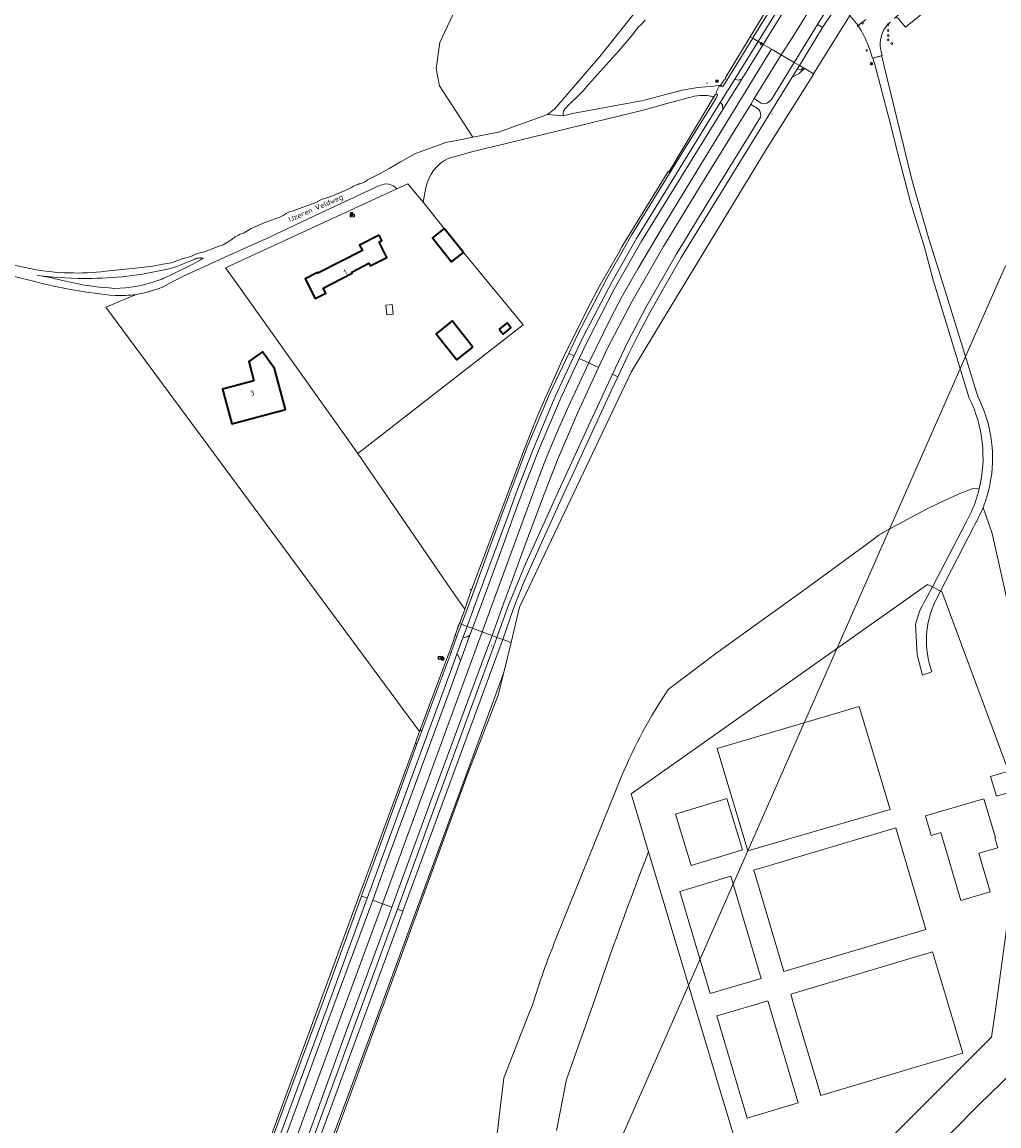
# Model space of a CAD drawing. Header units: metres. Extents: x 140853 to 145288, y 474558 to 480269.
# Tile 148 of 256: x 143277 to 143614, y 477458 to 477840. Entities that reach past the tile are written whole.
import ezdxf
from ezdxf.enums import TextEntityAlignment as Align

# ---------------------------------------------------------------- set-up
doc = ezdxf.new("R2010")
doc.units = ezdxf.units.M
doc.header["$MEASUREMENT"] = 0
for name, color, linetype, lineweight in [('B-WE-GR-BEPLANTING_CULTUUR_BOSPLANTSOEN-G', 90, 'GR-PLANTSOEN', 18), ('B-WE-GR-BEPLANTING_CULTUUR_HEESTERS-G', 90, 'Continuous', 18), ('B-WE-GR-BOS_LOOF-G', 40, 'Continuous', 13), ('B-WE-GR-GRAS_KRUIDENRIJK-G', 80, 'Continuous', 18), ('B-WE-GR-GROENVOORZIENING-G', 80, 'Continuous', 18), ('B-WE-IE-MEUBILAIR_WEGMEUBILAIR-S', 7, 'Continuous', 18), ('B-WE-IE-TERREINAFSCHEIDING_KUNSTMATIG_HEKWERK-G', 20, 'IE-TERREINAFSCHEIDING-KUNSTMATIG', 18), ('B-WE-IE-TERREINAFSCHEIDING_KUNSTMATIG_HEKWERK_RASTER-G', 30, 'IE-TERREINAFSCHEIDING-KUNSTMATIG', 18), ('B-WE-KL-ET_LS_OV_LICHTMAST-S', 190, 'Continuous', 18), ('B-WE-OG-BEBOUWING-G', 7, 'Continuous', 35), ('B-WE-OG-BEBOUWING_BIJGEBOUW-G', 7, 'Continuous', 18), ('B-WE-OG-BEBOUWING_HUISNUMMER-T18', 10, 'Continuous', 18), ('B-WE-OG-BEBOUWING_STRAATNAAM-T18', 10, 'Continuous', 18), ('B-WE-OG-HULPLIJN-G', 50, 'Continuous', 18), ('B-WE-OG-TERREIN_ERF-G', 7, 'Continuous', 18), ('B-WE-RI-GWA_RIOOLPUT-S', 30, 'Continuous', 18), ('B-WE-RI-TERREINKAST-S', 7, 'Continuous', 18), ('B-WE-VH-ONVERHARD-G', 252, 'Continuous', 18), ('B-WE-VH-VERHARDING_ASFALT-G', 252, 'Continuous', 18), ('B-WE-VH-VERHARDING_BETONSTRAATSTEEN-G', 252, 'Continuous', 18), ('B-WE-VH-VERHARDING_GRASBETONSTEEN-G', 70, 'Continuous', 18), ('B-WE-VH-VERHARDING_HALFVERHARDING-G', 252, 'Continuous', 18), ('B-WE-VH-VERHARDING_HALFVERHARDING_GRAVEL-G', 252, 'Continuous', 18), ('B-WE-VH-VERHARDING_HOUTSNIPPERS-G', 252, 'Continuous', 18), ('B-WE-VH-VERHARDING_STRAATBAKSTEEN-G', 252, 'Continuous', 18), ('B-WE-VW-AFSLUITPAAL-S', 7, 'Continuous', 18), ('X-XX-XX-ALGEMEEN-S', 7, 'Continuous', 18)]:
    doc.layers.add(name, color=color, linetype=linetype, lineweight=lineweight)
doc.styles.add('NLCS-ISO', font='txt')
doc.styles.get("Standard").update_dxf_attribs({"font": 'arial.ttf'})
doc.linetypes.add('GR-PLANTSOEN', pattern='A,0,[179,NLCS.shx,S=2,R=0,X=0,Y=0],-4', length=4)
doc.linetypes.add('IE-TERREINAFSCHEIDING-KUNSTMATIG', pattern='A,4,[82,NLCS.shx,S=0.75,R=90,X=0,Y=0],4,-2', length=10)

# ---------------------------------------------------------------- blocks, each defined once
blk = doc.blocks.new('SIE-WEG_AFVALBAK-SO')
at = {"linetype": 'ByBlock', "lineweight": 18}
h = blk.add_hatch(color=0, dxfattribs=at)
h.dxf.hatch_style = 1
h.paths.add_polyline_path([(-1.5, -1.5), (1.5, -1.5), (1.5, 1.5), (-1.5, 1.5)])
at = {"color": 0, "linetype": 'ByBlock', "lineweight": 18}
for points in [[(-2, -2), (2, -2), (2, 2), (-2, 2)], [(-1.5, -1.5), (1.5, -1.5), (1.5, 1.5), (-1.5, 1.5)]]:
    blk.add_lwpolyline(points, close=True, dxfattribs=at)
blk = doc.blocks.new('SIE-WEG_AFVALBAK_TYPE_01')
for radius in [0.25, 0.156]:
    blk.add_circle((0, 0), radius)
blk = doc.blocks.new('SRI-TERREINKAST-SO')
at = {"ltscale": 0.1}
h = blk.add_hatch(color=256, dxfattribs=at)
h.paths.add_polyline_path([(3.9, 2.1), (-3.4, 2.1), (-3.4, -2.4), (3.9, -2.4)])
h.paths.add_polyline_path([(3.4, 1.6), (-2.9, 1.6), (-2.9, -1.9), (3.4, -1.9)], flags=16)
at = {"flags": 128}
for points in [[(3.9, 2.1), (-3.4, 2.1), (-3.4, -2.4), (3.9, -2.4)], [(3.4, 1.6), (-2.9, 1.6), (-2.9, -1.9), (3.4, -1.9)]]:
    blk.add_lwpolyline(points, close=True, dxfattribs=at)
at = {"style": 'NLCS-ISO'}
blk.add_text('RI', height=1.8, dxfattribs=at).set_placement((-0.9, -1))
blk = doc.blocks.new('B-SIE-WEG_LICHTMAST-SO')
at = {"ltscale": 0.1}
for p, q in [((-1.1, 0.6), (-2.2, 1.3)), ((0, 1.3), (0, 2.5)), ((1.1, 0.6), (2.2, 1.3)), ((-1.1, -0.6), (-2.2, -1.3)), ((0, -1.3), (0, -2.5)), ((1.1, -0.6), (2.2, -1.3))]:
    blk.add_line(p, q, dxfattribs=at)
at = {"flags": 128}
for points in [[(-1.2, 0.5), (1.2, 0.5)], [(-1.2, -0.5), (1.2, -0.5)]]:
    blk.add_lwpolyline(points, dxfattribs=at)
at = {"ltscale": 0.1}
blk.add_circle((0, 0), 1.27, dxfattribs=at)
at = {"style": 'NLCS-ISO'}
blk.add_attdef('TYPE', text='', height=1.8, dxfattribs=at).set_placement((0, 2.5), align=Align.BOTTOM_CENTER)
blk = doc.blocks.new('B-SIE-WEG_VERKEERSBORD_PAAL-SO')
blk.add_lwpolyline([(-1, -1), (1, -1), (1, 1), (-1, 1)], close=True)
at = {"flags": 128}
blk.add_lwpolyline([(-1, 1), (0, -1), (1, 1)], close=True, dxfattribs=at)
for radius in [1, 0.171]:
    blk.add_circle((0, 0), radius)
at = {"lineweight": 30, "flags": 104}
blk.add_attdef('bordgegevens', text='', height=1.8, dxfattribs=at).set_placement((2.2, 3.2), align=Align.TOP_LEFT)
blk = doc.blocks.new('SVW-AFSLUITPAAL-SO')
at = {"lineweight": 18}
blk.add_circle((0, 0), 1.5, dxfattribs=at)
at = {"lineweight": 18, "style": 'NLCS-ISO'}
blk.add_text('af', height=1.8, dxfattribs=at).set_placement((0, 0), align=Align.MIDDLE_CENTER)
blk = doc.blocks.new('SRI-PUT_INSPECTIE-SO')
at = {"lineweight": -3, "flags": 128}
blk.add_lwpolyline([(-2, -2), (2, -2), (2, 2), (-2, 2)], close=True, dxfattribs=at)
at = {"lineweight": -3, "ltscale": 1.5}
blk.add_circle((0, 0), 2, dxfattribs=at)
at = {"ltscale": 0.1, "style": 'NLCS-ISO'}
blk.add_text('I', height=2.5, dxfattribs=at).set_placement((0, 0), align=Align.MIDDLE_CENTER)

msp = doc.modelspace()

# ---------------------------------------------------------------- linework, layer by layer
at = {"layer": 'B-WE-GR-BEPLANTING_CULTUUR_BOSPLANTSOEN-G', "ltscale": 0.2, "flags": 128}
for points in [[(143486.384, 478172.812), (143480.556, 478175.008), (143379.222, 478198.307), (143238.925, 478241.405), (143229.36, 478235.529), (143287.716, 478217.565), (143265.756, 478144.143), (143188.365, 478170.998), (143178.556, 478121.189), (143153.844, 478128.445), (143169.081, 478207.615), (143163.037, 478205.437), (143145.191, 478199.744), (143127.145, 478194.718), (143113.357, 478191.522), (143099.492, 478188.675), (143088.475, 478186.673), (143077.638, 478149.747), (143233.477, 478102.471), (143236.543, 478101.541), (143221.656, 477979.844), (143165.504, 477981.586), (143164.371, 477981.621), (143164.371, 477981.173), (143164.28, 477980.197), (143164.149, 477974.953), (143194.22, 477974.203), (143267.163, 477974.079), (143306.769, 477974.011), (143311.679, 477956.369), (143308.475, 477950.477), (143264.976, 477937.496), (143173.431, 477910.177), (143129.555, 477897.083), (143023.446, 477873.939), (143000, 477868.825), (142869.03, 477840.139), (142862.913, 477861.758), (142861.399, 477859.863), (142836.238, 477836.363), (142833.866, 477834.373), (142831.25, 477832.067), (142829.851, 477830.701), (142828.618, 477829.372), (142820.497, 477822.648), (142811.879, 477815.645), (142807.761, 477812.173), (142784.53, 477792.86), (142779.547, 477788.654), (142772.278, 477782.591), (142769.836, 477780.487), (142763.413, 477774.207), (142754.289, 477765.378), (142748.126, 477759.218), (142747.786, 477758.878), (142739.43, 477750), (142722.704, 477731.031), (142719.61, 477727.659), (142718, 477726.179), (142718.649, 477724.85), (142719.298, 477723.325), (142715.93, 477719.474), (142714.762, 477720.586), (142713.282, 477720.939), (142709.647, 477716.847), (142681.113, 477681.769), (142679.247, 477679.381), (142665.07, 477660.215), (142663.896, 477664.421), (142663.303, 477663.673), (142667.946, 477640.834), (142681.216, 477619.6), (142681.216, 477619.6, 0.0763381), (142741.403, 477561.144), (142741.403, 477561.144, 0.2367689), (142774.215, 477555.709), (142774.215, 477555.709), (142789.805, 477560.918), (142816.748, 477570.782), (142816.748, 477570.782, -0.0441848), (142836.692, 477575.559), (142836.692, 477575.559), (142854.479, 477581.163), (142854.479, 477581.163, 0.0429709), (142857.142, 477582.469), (142857.142, 477582.469), (142860.17, 477584.57), (142864.83, 477587.241), (142869.049, 477589.621), (142873.877, 477591.896), (142882.254, 477595.792), (142890.178, 477599.342), (142895.092, 477601.51), (142902.261, 477604.314), (142908.328, 477606.825), (142912.339, 477608.449), (142921.363, 477611.941), (142943.073, 477620.901), (142964.135, 477630.016), (142978.274, 477635.825), (142979.628, 477636.417), (142981.685, 477637.453), (142998.294, 477646.097), (143000, 477646.905), (143013.134, 477653.103), (143019.392, 477656.289), (143039.007, 477666.221), (143051.332, 477672.337), (143064.046, 477678.815), (143074.15, 477683.915), (143083.766, 477688.602), (143092.142, 477692.901), (143110.335, 477701.891), (143119.799, 477706.622), (143127.196, 477710.242), (143131.586, 477712.322), (143143.29, 477717.419), (143151.241, 477720.905), (143157.655, 477723.946), (143168.1, 477729.307), (143175.689, 477733.182), (143194.419, 477742.589), (143208.957, 477750), (143211.403, 477751.247), (143218.663, 477753.845), (143228.868, 477756.7), (143230.493, 477757.108), (143234.403, 477757.823), (143243.187, 477758.696), (143245.625, 477758.851), (143248.774, 477758.804), (143255.63, 477758.202), (143258.576, 477758.002), (143260.912, 477757.699), (143262.944, 477757.346), (143266.854, 477756.893), (143270.969, 477756.034), (143274.626, 477755.378), (143280.162, 477754.266), (143280.162, 477754.266, 0.0750108), (143305.758, 477753.43), (143305.758, 477753.43), (143316.016, 477754.508), (143321.957, 477755.225), (143325.46, 477755.839), (143328.507, 477756.4), (143332.213, 477757.725), (143335.208, 477758.591), (143337.391, 477759.61), (143339.828, 477760.171), (143343.636, 477761.699), (143344.905, 477762.106), (143346.276, 477762.615), (143349.27, 477764.396), (143349.27, 477764.396, -0.0469972), (143350.945, 477765.617), (143350.945, 477765.617, -0.0659339), (143353.585, 477766.737), (143353.585, 477766.737), (143356.021, 477768.162), (143361.113, 477770.429), (143365.921, 477772.185), (143365.921, 477772.185, 0.0379722), (143366.784, 477772.542), (143366.784, 477772.542, 0.0413559), (143367.393, 477772.897), (143367.393, 477772.897, -0.0282897), (143368.306, 477773.507), (143368.306, 477773.507, -0.0713289), (143370.185, 477774.221), (143370.185, 477774.221), (143378.358, 477777.226), (143380.236, 477778.193), (143384.45, 477779.568), (143388.468, 477781.345), (143390.643, 477782.368), (143390.643, 477782.368, -0.0420375), (143392.115, 477783.182), (143392.115, 477783.182, -0.0471207), (143393.537, 477783.691), (143393.537, 477783.691, 0.0559923), (143394.908, 477784.15), (143394.908, 477784.15, 0.0765349), (143396.226, 477785.067), (143396.226, 477785.067), (143398.258, 477786.033), (143400.542, 477787.254), (143403.689, 477788.883), (143407.597, 477791.223), (143412.775, 477794.073), (143423.233, 477797.893), (143428.666, 477798.915), (143432.526, 477799.809), (143421.062, 477817.531), (143419.931, 477823.485), (143421.135, 477832.436), (143430.088, 477851.734), (143401.919, 477848.604), (143393.777, 477849.819), (143389.892, 477850.94), (143387.534, 477852.134), (143376.463, 477867.558), (143365.196, 477887.238), (143362.684, 477892.688), (143362.49, 477898.689), (143366.336, 477913.105), (143370.628, 477929.418), (143385.989, 477987.38), (143399.518, 477994.611), (143410.074, 477999.93), (143410.159, 478000), (143421.478, 478009.286), (143421.421, 478015.306), (143426.322, 478015.562), (143426.295, 478021.819), (143434.734, 478021.93), (143434.702, 478025.135), (143434.649, 478039.135), (143468.819, 478039.264), (143475.785, 478047.073), (143475.785, 478047.073, -0.0218076), (143481.897, 478053.615), (143481.897, 478053.615, -0.0929516), (143491.112, 478060.84), (143491.112, 478060.84), (143500, 478065.054), (143508.655, 478068.751), (143517.803, 478072.434), (143528.765, 478076.309), (143536.372, 478078.727), (143536.372, 478078.727, -0.013226), (143552.161, 478083.234), (143552.161, 478083.234), (143546.504, 478115.85), (143549.746, 478115.709), (143552.318, 478105.273), (143570.075, 478109.451), (143569.553, 478112.127), (143567.23, 478131.373), (143545.713, 478130.441), (143540.501, 478149.817), (143563.045, 478154.87), (143559.267, 478182.079), (143500, 478173.977), (143487.662, 478172.29), (143486.384, 478172.812)], [(143528.278, 477834.45), (143529.141, 477833.946), (143550.078, 477867.635), (143553.913, 477873.992), (143555.359, 477876.3), (143555.359, 477876.3, 0.0528866), (143558.537, 477883.249), (143558.537, 477883.249), (143558.986, 477884.8), (143528.278, 477834.45)], [(143437.524, 477750), (143449.965, 477734.961), (143392.854, 477690.506), (143424.901, 477643.686), (143429.737, 477636.717), (143431.499, 477641.924), (143450.348, 477692.07), (143454.374, 477702.352), (143455.584, 477705.15), (143463.858, 477723.796), (143472.152, 477740.503), (143476.434, 477748.565), (143482.812, 477759.733), (143484.035, 477761.911), (143487.638, 477767.896), (143496.887, 477782.787), (143500, 477787.856), (143500.216, 477787.726), (143515.8, 477813.674), (143515.8, 477813.674, 0.0238241), (143514.49, 477813.971), (143514.49, 477813.971, 0.1230359), (143507.386, 477813.489), (143507.386, 477813.489), (143500, 477811.477), (143491.405, 477809.135), (143431.722, 477794.593), (143424.015, 477792.38), (143424.015, 477792.38, 0.2345684), (143416.343, 477782.42), (143416.343, 477782.42), (143415.341, 477777.261), (143422.672, 477768.24), (143429.263, 477759.934), (143437.524, 477750)]]:
    msp.add_lwpolyline(points, format="xyb", close=True, dxfattribs=at)
at = {"layer": 'B-WE-GR-BEPLANTING_CULTUUR_HEESTERS-G', "ltscale": 0.2, "flags": 128}
msp.add_lwpolyline([(143336.631, 477757.679), (143333.382, 477756.355), (143333.382, 477756.355, -0.0188831), (143328.821, 477754.625), (143328.821, 477754.625, -0.060039), (143300.955, 477751), (143300.955, 477751, -0.0397611), (143282.144, 477752.006), (143282.144, 477752.006, -0.0267025), (143292.034, 477750), (143292.034, 477750, 0.0489912), (143308.954, 477747.541), (143308.954, 477747.541, 0.0831116), (143323.117, 477750), (143323.117, 477750, 0.0327919), (143328.358, 477752.236), (143328.358, 477752.236), (143335.668, 477755.799), (143338.561, 477757.376), (143339.475, 477757.986), (143339.475, 477757.986, 0.047078), (143338.307, 477758.035), (143338.307, 477758.035, 0.0728028), (143336.631, 477757.679)], format="xyb", close=True, dxfattribs=at)
at = {"layer": 'B-WE-GR-BOS_LOOF-G', "ltscale": 0.2, "flags": 128}
for points in [[(143492.058, 477840.12), (143490.892, 477838.9), (143489.42, 477837.527), (143488.051, 477835.596), (143486.427, 477833.613), (143484.347, 477831.224), (143482.825, 477829.445), (143472.425, 477817.905), (143470.649, 477815.821), (143464.459, 477809.72), (143464.459, 477809.72, 0.1375355), (143463.8, 477808.45), (143463.8, 477808.45, 0.12125), (143463.852, 477807.18), (143463.852, 477807.18), (143466.984, 477807.941), (143491.31, 477812.47), (143491.31, 477812.47), (143500, 477814.703), (143504.835, 477815.945), (143504.835, 477815.945, -0.0514247), (143515.703, 477817.324), (143515.703, 477817.324), (143517.917, 477817.738), (143518.335, 477817.664), (143518.226, 477817.714), (143519.314, 477819.525), (143519.855, 477819.793), (143519.683, 477820.14), (143528.278, 477834.45), (143558.986, 477884.8)], [(143576.613, 477839.558), (143576.7, 477839.468), (143575.875, 477838.734), (143575.875, 477838.734, 0.1477675), (143573.547, 477834.254), (143573.547, 477834.254), (143573.362, 477833.293), (143573.362, 477833.293, 0.1050235), (143573.485, 477829.437), (143573.485, 477829.437), (143573.844, 477827.963), (143570.574, 477827.082), (143569.838, 477829.293), (143569.168, 477831.192), (143569.173, 477831.192), (143569.173, 477831.192, 0.0519368), (143565.565, 477838.322), (143565.565, 477838.322), (143562.725, 477841.817), (143550.143, 477821.674), (143550.296, 477821.585), (143533.78, 477795.477), (143499, 477738.105), (143487.172, 477718.595), (143448.679, 477637.468), (143445.73, 477625.214), (143443.242, 477614.875), (143441.343, 477606.985), (143430.529, 477579.424), (143401.91, 477500.751), (143401.637, 477500), (143401.568, 477499.811), (143401.27, 477499), (143362.233, 477392.537)], [(143607.416, 477678.382, 0.1752162), (143603.983, 477709.618)], [(143606.923, 477710.146, -0.1582999), (143611.452, 477681.801)], [(143611.452, 477681.801, -0.0313376), (143610.185, 477676.094)], [(143610.185, 477676.094, -0.0241476), (143608.735, 477671.856)], [(143483.966, 477579.225, -0.0468133), (143500, 477608.922)], [(143453.198, 477500, -0.0246253), (143461.248, 477522.833)]]:
    msp.add_lwpolyline(points, format="xyb", dxfattribs=at)
for points in [[(143430.088, 477851.734), (143421.135, 477832.436), (143419.931, 477823.485), (143421.062, 477817.531), (143432.526, 477799.809), (143441.391, 477801.522), (143458.37, 477807.559), (143458.37, 477807.559), (143460.706, 477809.424), (143476.42, 477827.656), (143500, 477857.375)], [(143603.29, 477855.027), (143581.921, 477837.717), (143579.57, 477840.663)], [(143603.983, 477709.618), (143591.56, 477750), (143588.359, 477762.15), (143585.398, 477771.661), (143583.692, 477777.357), (143579.786, 477792.256), (143576.182, 477806.493), (143571.51, 477824.35), (143570.679, 477827.102), (143573.677, 477827.892), (143573.949, 477826.86), (143574.51, 477824.732), (143578.673, 477807.246), (143584.277, 477784.67), (143590.044, 477764.684), (143594.641, 477750), (143606.923, 477710.146)], [(143500, 477608.922), (143516.506, 477621.369), (143547.155, 477643.474), (143567.368, 477658.245), (143570.728, 477660.774), (143572.867, 477662.444), (143573.528, 477662.798), (143574.19, 477663.202), (143575.309, 477663.757), (143576.531, 477664.465), (143583.959, 477668.506), (143589.403, 477671.384), (143595.355, 477674.211), (143599.781, 477676.229), (143600.747, 477676.632), (143605.019, 477678.295), (143607.416, 477678.382)], [(143608.735, 477671.856), (143611.875, 477662.83), (143618.232, 477634.665)], [(143461.248, 477522.833), (143483.966, 477579.225)], [(143428.838, 477409.045), (143431.132, 477414.802), (143433.079, 477419.456), (143434.875, 477423.161), (143440.452, 477434.284), (143441.86, 477439.327), (143441.959, 477440.528), (143441.909, 477441.428), (143441.607, 477442.578), (143440.201, 477449.882), (143443.228, 477474.799), (143452.157, 477497.472), (143453.198, 477500)], [(143626.949, 477484.064), (143625.062, 477482.906), (143624.501, 477482.503), (143620.107, 477478.464), (143616.527, 477474.522), (143614.891, 477472.905), (143607.48, 477465.733), (143587.685, 477445.692)]]:
    msp.add_lwpolyline(points, dxfattribs=at)
at = {"layer": 'B-WE-GR-GRAS_KRUIDENRIJK-G', "ltscale": 0.2, "flags": 128}
for points in [[(143543.094, 477852.269), (143531.04, 477832.836), (143532.768, 477831.826), (143546.857, 477854.686)], [(143377.886, 477455.166), (143390.748, 477490.305), (143405.383, 477530.075), (143406.489, 477533.089), (143406.489, 477533.089), (143419.578, 477568.756), (143439.687, 477623.689), (143440.882, 477626.991), (143439.16, 477627.623), (143437.944, 477624.245), (143417.734, 477569.55), (143404.629, 477533.772), (143403.522, 477530.749), (143388.907, 477491.151), (143375.984, 477455.727)], [(143380.835, 477445.533), (143401.96, 477502.452), (143425.777, 477567.312), (143443.242, 477614.875), (143445.73, 477625.214), (143442.858, 477626.267), (143441.668, 477622.884), (143408.403, 477532.385), (143407.294, 477529.367), (143379.803, 477454.406)], [(143367.756, 477454.125), (143384.24, 477499), (143397.982, 477536.213), (143397.982, 477536.213), (143399.03, 477539.052), (143402.714, 477549.298), (143424.373, 477608.088), (143428.303, 477618.91), (143427.376, 477620.946), (143426.959, 477621.154), (143422.476, 477608.916), (143418.2, 477597.025), (143400.941, 477549.983), (143396.136, 477537.098), (143396.069, 477536.916), (143382.211, 477499), (143365.945, 477454.852)], [(143364.108, 477455.95), (143380.892, 477501.204), (143394.1, 477537.639), (143394.243, 477538.033), (143398.928, 477550.795), (143413.261, 477590.04), (143412.776, 477590.391), (143412.74, 477590.421), (143412.704, 477590.451), (143393.217, 477537.433), (143374.759, 477487.216), (143350.534, 477421.308)]]:
    msp.add_lwpolyline(points, dxfattribs=at)
for points in [[(143539.034, 477828.165), (143543.482, 477825.567), (143551.595, 477838.722), (143556.006, 477845.797), (143551.783, 477848.382), (143551.34, 477847.885), (143543.059, 477834.471), (143539.034, 477828.165)], [(143518.226, 477817.714), (143518.335, 477817.664), (143518.946, 477817.384), (143529.2, 477833.911), (143529.141, 477833.946), (143528.278, 477834.45), (143519.683, 477820.14), (143519.855, 477819.793), (143519.314, 477819.525), (143518.226, 477817.714)], [(143522.964, 477819.815), (143524.155, 477819.395), (143525.409, 477819.849), (143532.768, 477831.826), (143531.04, 477832.836), (143531.032, 477832.841), (143522.964, 477819.815)], [(143543.497, 477825.558), (143543.482, 477825.567), (143539.034, 477828.165), (143529.681, 477813.071), (143531.22, 477812.05), (143532.102, 477811.564), (143533.095, 477811.396), (143534.087, 477811.564), (143534.969, 477812.05), (143535.642, 477812.799), (143543.497, 477825.558)], [(143545.303, 477824.502), (143544.567, 477823.308), (143545.766, 477823.004), (143546.699, 477823.687), (143545.306, 477824.5), (143545.303, 477824.502)], [(143442.858, 477626.267), (143445.73, 477625.214), (143448.679, 477637.468), (143487.172, 477718.595), (143499, 477738.105), (143533.78, 477795.477), (143550.296, 477821.585), (143550.143, 477821.674), (143547.142, 477823.428), (143546.38, 477822.857), (143545.206, 477821.749), (143542.808, 477820.456), (143504.515, 477758.24), (143494.083, 477739.959), (143489.895, 477731.933), (143486.217, 477724.552), (143482.651, 477717.004), (143480.333, 477712.1), (143474.328, 477699.114), (143462.729, 477673.905), (143455.682, 477658.415), (143449.839, 477645.27), (143446.74, 477637.299), (143442.858, 477626.267)], [(143465.635, 477725.076), (143468.649, 477731.481), (143478.814, 477750.969), (143487.291, 477765.859), (143503.304, 477791.882), (143516.552, 477813.261), (143517.019, 477814.329), (143516.382, 477814.643), (143515.8, 477813.674), (143500.216, 477787.726), (143500, 477787.856), (143496.887, 477782.787), (143487.638, 477767.896), (143484.035, 477761.911), (143482.812, 477759.733), (143476.434, 477748.565), (143472.152, 477740.503), (143463.858, 477723.796), (143455.584, 477705.15), (143454.374, 477702.352), (143450.348, 477692.07), (143431.499, 477641.924), (143429.737, 477636.717), (143429.379, 477635.659), (143427.886, 477631.756), (143428.613, 477631.49), (143431.011, 477637.862), (143439.019, 477659.703), (143442.38, 477668.703), (143446.764, 477680.741), (143451.561, 477693.219), (143459.027, 477711.035), (143465.635, 477725.076)], [(143469.307, 477723.334), (143472.316, 477729.81), (143481.389, 477747.279), (143490.831, 477763.834), (143518.884, 477809.267), (143518.753, 477810.951), (143518.343, 477811.471), (143517.951, 477811.695), (143489.075, 477764.774), (143480.648, 477749.956), (143470.557, 477730.62), (143467.528, 477724.178), (143460.948, 477710.183), (143453.44, 477692.228), (143448.762, 477680.099), (143447.723, 477677.469), (143444.341, 477668.107), (143432.9, 477637.195), (143430.541, 477630.783), (143432.376, 477630.11), (143434.709, 477636.29), (143442.976, 477658.822), (143446.073, 477667.557), (143450.631, 477679.679), (143455.246, 477691.583), (143462.698, 477709.111), (143469.307, 477723.334)], [(143531.903, 477806.716), (143531.995, 477807.406), (143531.912, 477808.097), (143531.66, 477808.746), (143531.254, 477809.312), (143530.721, 477809.76), (143528.483, 477811.053), (143523.901, 477803.684), (143510.959, 477782.602), (143498.432, 477761.967), (143487.561, 477743.106), (143479.073, 477726.896), (143475.972, 477720.172), (143468.687, 477704.378), (143461.782, 477688.29), (143457.152, 477676.462), (143451.094, 477660.245), (143448.667, 477653.637), (143446.158, 477646.623), (143443.216, 477638.895), (143439.16, 477627.623), (143440.882, 477626.991), (143444.907, 477638.111), (143448.024, 477645.882), (143450.858, 477652.561), (143453.911, 477659.361), (143460.862, 477674.7), (143472.502, 477700.035), (143480.191, 477716.655), (143480.78, 477717.892), (143485.97, 477728.798), (143492.28, 477740.958), (143502.72, 477759.28), (143515.575, 477780.2), (143531.903, 477806.716)], [(143428.613, 477631.49), (143427.886, 477631.756), (143427.851, 477631.769), (143426.442, 477627.59), (143427.068, 477627.384), (143428.613, 477631.49)], [(143432.376, 477630.11), (143430.541, 477630.783), (143429.08, 477626.813), (143430.599, 477627.143), (143431.487, 477627.754), (143432.376, 477630.11)], [(143416.105, 477597.829), (143420.61, 477609.781), (143425.008, 477621.77), (143424.43, 477622.021), (143424.328, 477621.747), (143418.657, 477606.5), (143414.388, 477595.023), (143414.44, 477594.982), (143414.492, 477594.943), (143414.579, 477594.882), (143414.67, 477594.825), (143414.763, 477594.772), (143414.858, 477594.725), (143414.956, 477594.682), (143416.105, 477597.829)], [(143401.27, 477499), (143401.568, 477499.811), (143401.637, 477500), (143401.91, 477500.751), (143430.529, 477579.424), (143441.343, 477606.985), (143443.242, 477614.875), (143425.777, 477567.312), (143401.96, 477502.452), (143380.835, 477445.533), (143379.339, 477441.463), (143344.959, 477347.904), (143361.338, 477389.965), (143362.233, 477392.537), (143401.27, 477499)]]:
    msp.add_lwpolyline(points, close=True, dxfattribs=at)
msp.add_lwpolyline([(143545.306, 477824.5), (143546.699, 477823.687), (143547.142, 477823.428), (143550.143, 477821.674), (143562.725, 477841.817), (143561.306, 477843.563), (143561.306, 477843.563, 0.3614653), (143557.538, 477843.607), (143557.538, 477843.607), (143556.601, 477842.61), (143553.335, 477837.597), (143545.303, 477824.502), (143545.306, 477824.5)], format="xyb", close=True, dxfattribs=at)
at = {"layer": 'B-WE-GR-GROENVOORZIENING-G', "ltscale": 0.2, "flags": 128}
for points in [[(143350.534, 477421.308), (143374.759, 477487.216), (143393.217, 477537.433), (143412.704, 477590.451), (143413.245, 477591.921), (143414.17, 477594.439), (143305.812, 477741.012), (143316.251, 477745.472), (143316.251, 477745.472, -0.0450175), (143309.032, 477745.043), (143309.032, 477745.043, -0.040663), (143280.827, 477750), (143280.827, 477750, 0.0670243), (143250.183, 477754.368)], [(143461.445, 477456.658), (143464.829, 477474.221), (143473.958, 477500), (143473.958, 477500, -0.0107032), (143493.238, 477552.903), (143493.238, 477552.903), (143487.233, 477572.908), (143500, 477581.94), (143589.498, 477645.255), (143591.23, 477644.399), (143602.912, 477666.834), (143602.912, 477666.834, 0.0437299), (143606.201, 477674.222), (143606.201, 477674.222, 0.0232959), (143607.416, 477678.382), (143607.416, 477678.382), (143605.019, 477678.295), (143600.747, 477676.632), (143599.781, 477676.229), (143595.355, 477674.211), (143589.403, 477671.384), (143583.959, 477668.506), (143576.531, 477664.465), (143575.309, 477663.757), (143574.19, 477663.202), (143573.528, 477662.798), (143572.867, 477662.444), (143570.728, 477660.774), (143567.368, 477658.245), (143547.155, 477643.474), (143516.506, 477621.369), (143500, 477608.922), (143500, 477608.922, 0.0468133), (143483.966, 477579.225), (143483.966, 477579.225), (143461.248, 477522.833), (143461.248, 477522.833, 0.0246253), (143453.198, 477500), (143453.198, 477500), (143452.157, 477497.472), (143443.228, 477474.799), (143440.201, 477449.882)], [(143618.232, 477634.665), (143611.875, 477662.83), (143608.735, 477671.856), (143608.735, 477671.856, -0.0405777), (143605.401, 477665.107), (143605.401, 477665.107), (143594.058, 477643.002), (143594.478, 477642.794), (143617.554, 477580.801)]]:
    msp.add_lwpolyline(points, format="xyb", dxfattribs=at)
for points in [[(143620.122, 477550.817), (143613.202, 477500), (143611.691, 477488.903), (143542.969, 477420.021)], [(143587.685, 477445.692), (143607.48, 477465.733), (143614.891, 477472.905)]]:
    msp.add_lwpolyline(points, dxfattribs=at)
at = {"layer": 'B-WE-IE-TERREINAFSCHEIDING_KUNSTMATIG_HEKWERK-G', "ltscale": 0.2, "flags": 128}
for points in [[(143458.37, 477807.559), (143460.706, 477809.424), (143476.42, 477827.656), (143500, 477857.375)], [(143430.088, 477851.734), (143421.135, 477832.436), (143419.931, 477823.485), (143421.062, 477817.531), (143432.526, 477799.809)], [(143570.679, 477827.102), (143573.677, 477827.892)], [(143432.526, 477799.809), (143441.391, 477801.522), (143458.37, 477807.559)], [(143437.524, 477750), (143429.263, 477759.934)], [(143350.475, 477750), (143347.175, 477754.64)], [(143350.475, 477750), (143392.854, 477690.506)], [(143392.854, 477690.506), (143449.965, 477734.961), (143437.524, 477750)], [(143525.615, 477553.623), (143507.933, 477548.243), (143502.569, 477565.891), (143520.301, 477571.318)], [(143532.131, 477509.19), (143514.475, 477503.947), (143504, 477539.189), (143521.657, 477544.484)]]:
    msp.add_lwpolyline(points, dxfattribs=at)
at = {"layer": 'B-WE-IE-TERREINAFSCHEIDING_KUNSTMATIG_HEKWERK_RASTER-G', "ltscale": 0.2, "flags": 128}
msp.add_lwpolyline([(143425.868, 477625.886), (143426.607, 477628.037), (143427.892, 477631.771), (143427.935, 477631.897), (143429.379, 477635.659)], dxfattribs=at)
at = {"layer": 'B-WE-OG-BEBOUWING-G', "ltscale": 0.2, "flags": 128}
for points in [[(143422.672, 477768.24), (143418.628, 477765.027), (143425.217, 477756.724), (143429.263, 477759.934), (143422.672, 477768.24)], [(143400.206, 477765.88), (143393.438, 477762.478), (143394.386, 477760.592), (143379.054, 477752.731), (143378.888, 477753.051), (143374.654, 477750.859), (143378.154, 477744.018), (143381.742, 477745.86), (143380.833, 477747.63), (143390.925, 477752.821), (143390.743, 477753.177), (143396.641, 477756.204), (143397.121, 477755.27), (143402.894, 477758.234), (143400.177, 477763.527), (143401.156, 477764.03), (143400.206, 477765.88)], [(143432.545, 477727.276), (143425.38, 477736.273), (143419.862, 477731.868), (143427.032, 477722.886), (143432.545, 477727.276)], [(143441.63, 477733.494), (143443.01, 477731.755), (143445.719, 477733.907), (143444.339, 477735.646), (143441.63, 477733.494)], [(143356.955, 477715.634), (143346.045, 477712.688), (143349.277, 477700.721), (143367.861, 477705.74), (143364.063, 477719.804), (143359.894, 477725.665), (143355.156, 477722.294), (143356.955, 477715.634)]]:
    msp.add_lwpolyline(points, close=True, dxfattribs=at)
at = {"layer": 'B-WE-OG-BEBOUWING_BIJGEBOUW-G', "ltscale": 0.2, "flags": 128}
msp.add_lwpolyline([(143402.494, 477741.725), (143402.857, 477738.426), (143405.019, 477738.664), (143404.656, 477741.962), (143402.494, 477741.725)], close=True, dxfattribs=at)
at = {"layer": 'B-WE-OG-HULPLIJN-G'}
msp.add_lwpolyline([(141484.938, 478467.493), (142922.898, 478740.923), (143043.789, 479141.528), (143928.198, 479351.369), (144042.725, 479840.999), (144698.079, 479872.794), (144672.627, 478988.916), (144742.617, 478639.181), (145060.75, 478225.858), (145035.298, 477659.922), (145054.388, 476896.862), (144768.066, 476833.275), (144755.342, 477825.251), (143616.428, 477755.303), (142541.14, 475313.514), (141510.39, 476108.367), (141014.104, 476776.044), (140988.652, 477462.798), (141421.313, 477755.303), (141484.938, 478467.493)], close=True, dxfattribs=at)
at = {"layer": 'B-WE-OG-TERREIN_ERF-G', "ltscale": 0.2, "flags": 128}
msp.add_lwpolyline([(143316.251, 477745.472), (143305.812, 477741.012), (143414.17, 477594.439), (143414.388, 477595.023), (143418.657, 477606.5), (143424.328, 477621.747), (143424.43, 477622.021), (143425.868, 477625.886), (143426.442, 477627.59), (143427.851, 477631.769), (143427.886, 477631.756), (143429.379, 477635.659), (143429.737, 477636.717), (143424.901, 477643.686), (143392.854, 477690.506), (143350.475, 477750), (143347.175, 477754.64), (143406.29, 477781.904), (143406.29, 477781.904, 0.3546008), (143400.325, 477783.015), (143400.325, 477783.015), (143379.875, 477773.554), (143362.067, 477765.123), (143347.924, 477758.784), (143336.885, 477753.693), (143332.652, 477751.745), (143329.216, 477750), (143325.414, 477748), (143325.268, 477747.929), (143325.268, 477747.929, -0.0582218), (143316.251, 477745.472)], format="xyb", close=True, dxfattribs=at)
for points in [[(143429.263, 477759.934), (143425.217, 477756.724), (143418.628, 477765.027), (143422.672, 477768.24), (143415.341, 477777.261), (143410.129, 477783.675), (143406.29, 477781.904), (143347.175, 477754.64), (143350.475, 477750), (143392.854, 477690.506), (143449.965, 477734.961), (143437.524, 477750), (143429.263, 477759.934)], [(143400.206, 477765.88), (143401.156, 477764.03), (143400.177, 477763.527), (143402.894, 477758.234), (143397.121, 477755.27), (143396.641, 477756.204), (143390.743, 477753.177), (143390.925, 477752.821), (143380.833, 477747.63), (143381.742, 477745.86), (143378.154, 477744.018), (143374.654, 477750.859), (143378.888, 477753.051), (143379.054, 477752.731), (143394.386, 477760.592), (143393.438, 477762.478), (143400.206, 477765.88)], [(143419.862, 477731.868), (143425.38, 477736.273), (143432.545, 477727.276), (143427.032, 477722.886), (143419.862, 477731.868)], [(143441.63, 477733.494), (143444.339, 477735.646), (143445.719, 477733.907), (143443.01, 477731.755), (143441.63, 477733.494)], [(143356.955, 477715.634), (143355.156, 477722.294), (143359.894, 477725.665), (143364.063, 477719.804), (143367.861, 477705.74), (143349.277, 477700.721), (143346.045, 477712.688), (143356.955, 477715.634)], [(143576.696, 477567.585), (143527.541, 477553.223), (143516.884, 477588.548), (143565.969, 477603.153), (143576.696, 477567.585)], [(143525.615, 477553.623), (143507.933, 477548.243), (143502.569, 477565.891), (143520.301, 477571.318), (143525.615, 477553.623)], [(143594.095, 477559.557), (143590.788, 477558.574), (143588.793, 477565.288), (143609.021, 477571.244), (143612.979, 477557.812), (143612.788, 477557.756), (143613.802, 477554.312), (143607.299, 477552.396), (143611.197, 477539.079), (143601.077, 477536.073), (143594.095, 477559.557)], [(143529.604, 477546.552), (143578.59, 477561.145), (143588.986, 477526.113), (143539.953, 477511.59), (143529.604, 477546.552)], [(143532.131, 477509.19), (143514.475, 477503.947), (143504, 477539.189), (143521.657, 477544.484), (143532.131, 477509.19)], [(143583.129, 477477.833), (143552.651, 477468.796), (143543.427, 477500), (143542.306, 477503.794), (143591.322, 477518.375), (143596.785, 477500), (143601.735, 477483.35), (143583.129, 477477.833)], [(143534.446, 477501.483), (143534.886, 477500), (143544.915, 477466.216), (143527.239, 477460.964), (143516.778, 477496.27), (143529.42, 477500), (143534.446, 477501.483)]]:
    msp.add_lwpolyline(points, close=True, dxfattribs=at)
for points in [[(143619.619, 477573.97), (143613.368, 477572.08), (143611.303, 477578.911), (143617.554, 477580.801), (143594.478, 477642.794), (143594.058, 477643.002), (143592.416, 477639.802), (143592.416, 477639.802, 0.2059183), (143591.086, 477615.064), (143591.086, 477615.064), (143587.782, 477613.895), (143585.974, 477620.95), (143585.432, 477631.559), (143585.432, 477631.559, -0.0849522), (143588.901, 477639.925), (143588.901, 477639.925), (143591.23, 477644.399), (143589.498, 477645.255), (143500, 477581.94), (143500, 477581.94), (143487.233, 477572.908), (143493.238, 477552.903), (143500, 477530.376), (143509.118, 477500), (143529.048, 477433.606)], [(143529.048, 477433.606), (143509.118, 477500), (143500, 477530.376), (143493.238, 477552.903), (143493.238, 477552.903, 0.0107032), (143473.958, 477500), (143473.958, 477500), (143464.829, 477474.221), (143461.445, 477456.658)]]:
    msp.add_lwpolyline(points, format="xyb", dxfattribs=at)
msp.add_lwpolyline([(143542.969, 477420.021), (143611.691, 477488.903), (143613.202, 477500), (143620.122, 477550.817)], dxfattribs=at)
at = {"layer": 'B-WE-VH-ONVERHARD-G', "ltscale": 0.2, "flags": 128}
for points in [[(143500, 477857.375), (143476.42, 477827.656), (143460.706, 477809.424), (143458.37, 477807.559), (143463.852, 477807.18), (143463.852, 477807.18, -0.12125), (143463.8, 477808.45), (143463.8, 477808.45, -0.1375355), (143464.459, 477809.72), (143464.459, 477809.72), (143470.649, 477815.821), (143472.425, 477817.905), (143482.825, 477829.445), (143484.347, 477831.224), (143486.427, 477833.613), (143488.051, 477835.596), (143489.42, 477837.527), (143490.892, 477838.9), (143492.058, 477840.12)], [(143250.183, 477754.368, -0.0670243), (143280.827, 477750), (143280.827, 477750, 0.040663), (143309.032, 477745.043), (143309.032, 477745.043, 0.0450175), (143316.251, 477745.472), (143316.251, 477745.472, 0.0582218), (143325.268, 477747.929), (143325.268, 477747.929), (143325.414, 477748), (143329.216, 477750), (143332.652, 477751.745), (143336.885, 477753.693), (143347.924, 477758.784), (143362.067, 477765.123), (143379.875, 477773.554), (143400.325, 477783.015), (143400.325, 477783.015, -0.3546008), (143406.29, 477781.904), (143406.29, 477781.904), (143410.129, 477783.675), (143415.341, 477777.261), (143416.343, 477782.42), (143416.343, 477782.42, -0.2345684), (143424.015, 477792.38), (143424.015, 477792.38), (143431.722, 477794.593), (143491.405, 477809.135), (143500, 477811.477), (143507.386, 477813.489), (143507.386, 477813.489, -0.1230359), (143514.49, 477813.971), (143514.49, 477813.971, -0.0238241), (143515.8, 477813.674), (143515.8, 477813.674), (143516.382, 477814.643), (143517.019, 477814.329), (143516.603, 477815.285), (143517.638, 477817.347), (143518.946, 477817.384), (143518.335, 477817.664), (143517.917, 477817.738), (143515.703, 477817.324), (143515.703, 477817.324, 0.0514247), (143504.835, 477815.945), (143504.835, 477815.945), (143500, 477814.703), (143491.31, 477812.47), (143466.984, 477807.941), (143463.852, 477807.18), (143458.37, 477807.559), (143441.391, 477801.522), (143432.526, 477799.809), (143428.666, 477798.915), (143423.233, 477797.893), (143412.775, 477794.073), (143407.597, 477791.223), (143403.689, 477788.883), (143400.542, 477787.254), (143398.258, 477786.033), (143396.226, 477785.067), (143396.226, 477785.067, -0.0765349), (143394.908, 477784.15), (143394.908, 477784.15, -0.0559923), (143393.537, 477783.691), (143393.537, 477783.691, 0.0471207), (143392.115, 477783.182), (143392.115, 477783.182, 0.0420375), (143390.643, 477782.368), (143390.643, 477782.368), (143388.468, 477781.345), (143384.45, 477779.568), (143380.236, 477778.193), (143378.358, 477777.226), (143370.185, 477774.221), (143370.185, 477774.221, 0.0713289), (143368.306, 477773.507), (143368.306, 477773.507, 0.0282897), (143367.393, 477772.897), (143367.393, 477772.897, -0.0413559), (143366.784, 477772.542), (143366.784, 477772.542, -0.0379722), (143365.921, 477772.185), (143365.921, 477772.185), (143361.113, 477770.429), (143356.021, 477768.162), (143353.585, 477766.737), (143353.585, 477766.737, 0.0659339), (143350.945, 477765.617), (143350.945, 477765.617, 0.0469972), (143349.27, 477764.396), (143349.27, 477764.396), (143346.276, 477762.615), (143344.905, 477762.106), (143343.636, 477761.699), (143339.828, 477760.171), (143337.391, 477759.61), (143335.208, 477758.591), (143332.213, 477757.725), (143328.507, 477756.4), (143325.46, 477755.839), (143321.957, 477755.225), (143316.016, 477754.508), (143305.758, 477753.43), (143305.758, 477753.43, -0.0750108), (143280.162, 477754.266), (143280.162, 477754.266), (143274.626, 477755.378)], [(143328.821, 477754.625, 0.0188831), (143333.382, 477756.355)], [(143336.631, 477757.679, -0.0728028), (143338.307, 477758.035)], [(143338.307, 477758.035, -0.047078), (143339.475, 477757.986)], [(143292.034, 477750, 0.0267025), (143282.144, 477752.006)], [(143282.144, 477752.006, 0.0397611), (143300.955, 477751)], [(143300.955, 477751, 0.060039), (143328.821, 477754.625)], [(143328.358, 477752.236, -0.0327919), (143323.117, 477750)], [(143308.954, 477747.541, -0.0489912), (143292.034, 477750)], [(143323.117, 477750, -0.0831116), (143308.954, 477747.541)]]:
    msp.add_lwpolyline(points, format="xyb", dxfattribs=at)
for points in [[(143339.475, 477757.986), (143338.561, 477757.376), (143335.668, 477755.799), (143328.358, 477752.236)], [(143333.382, 477756.355), (143336.631, 477757.679)]]:
    msp.add_lwpolyline(points, dxfattribs=at)
at = {"layer": 'B-WE-VH-VERHARDING_ASFALT-G', "ltscale": 0.2, "flags": 128}
for points in [[(143550.078, 477867.635), (143529.141, 477833.946), (143529.2, 477833.911), (143531.032, 477832.841), (143531.04, 477832.836), (143543.094, 477852.269)], [(143546.857, 477854.686), (143532.768, 477831.826), (143535.634, 477830.152), (143539.034, 477828.165), (143543.059, 477834.471), (143551.34, 477847.885)], [(143556.006, 477845.797), (143551.595, 477838.722), (143553.335, 477837.597), (143556.601, 477842.61)], [(143562.725, 477841.817), (143565.565, 477838.322), (143565.565, 477838.322), (143565.72, 477838.407), (143568.254, 477840.389)]]:
    msp.add_lwpolyline(points, dxfattribs=at)
for points in [[(143543.482, 477825.567), (143543.497, 477825.558), (143545.303, 477824.502), (143553.335, 477837.597), (143551.595, 477838.722), (143543.482, 477825.567)], [(143517.951, 477811.695), (143522.964, 477819.815), (143531.032, 477832.841), (143529.2, 477833.911), (143518.946, 477817.384), (143517.638, 477817.347), (143516.603, 477815.285), (143517.019, 477814.329), (143516.552, 477813.261), (143503.304, 477791.882), (143487.291, 477765.859), (143478.814, 477750.969), (143468.649, 477731.481), (143465.635, 477725.076), (143467.528, 477724.178), (143470.557, 477730.62), (143480.648, 477749.956), (143489.075, 477764.774), (143517.951, 477811.695)], [(143472.611, 477721.766), (143480.181, 477737.355), (143483.948, 477744.565), (143489.481, 477754.338), (143497.923, 477768.482), (143512.503, 477792.378), (143535.634, 477830.152), (143532.768, 477831.826), (143525.409, 477819.849), (143518.884, 477809.267), (143490.831, 477763.834), (143481.389, 477747.279), (143472.316, 477729.81), (143469.307, 477723.334), (143472.611, 477721.766)], [(143535.634, 477830.152), (143512.503, 477792.378), (143497.923, 477768.482), (143489.481, 477754.338), (143483.948, 477744.565), (143480.181, 477737.355), (143472.611, 477721.766), (143475.972, 477720.172), (143479.073, 477726.896), (143487.561, 477743.106), (143498.432, 477761.967), (143510.959, 477782.602), (143523.901, 477803.684), (143528.483, 477811.053), (143529.681, 477813.071), (143539.034, 477828.165), (143535.634, 477830.152)], [(143542.808, 477820.456), (143544.567, 477823.308), (143545.303, 477824.502), (143543.497, 477825.558), (143535.642, 477812.799), (143534.969, 477812.05), (143534.087, 477811.564), (143533.095, 477811.396), (143532.102, 477811.564), (143531.22, 477812.05), (143529.681, 477813.071), (143528.483, 477811.053), (143530.721, 477809.76), (143531.254, 477809.312), (143531.66, 477808.746), (143531.912, 477808.097), (143531.995, 477807.406), (143531.903, 477806.716), (143515.575, 477780.2), (143502.72, 477759.28), (143492.28, 477740.958), (143485.97, 477728.798), (143480.78, 477717.892), (143482.651, 477717.004), (143486.217, 477724.552), (143489.895, 477731.933), (143494.083, 477739.959), (143504.515, 477758.24), (143542.808, 477820.456)], [(143518.884, 477809.267), (143525.409, 477819.849), (143524.155, 477819.395), (143522.964, 477819.815), (143517.951, 477811.695), (143518.343, 477811.471), (143518.753, 477810.951), (143518.884, 477809.267)], [(143467.528, 477724.178), (143465.635, 477725.076), (143459.027, 477711.035), (143451.561, 477693.219), (143446.764, 477680.741), (143442.38, 477668.703), (143439.019, 477659.703), (143431.011, 477637.862), (143428.613, 477631.49), (143430.541, 477630.783), (143432.9, 477637.195), (143444.341, 477668.107), (143447.723, 477677.469), (143448.762, 477680.099), (143453.44, 477692.228), (143460.948, 477710.183), (143467.528, 477724.178)], [(143469.307, 477723.334), (143462.698, 477709.111), (143455.246, 477691.583), (143450.631, 477679.679), (143446.073, 477667.557), (143442.976, 477658.822), (143434.709, 477636.29), (143432.376, 477630.11), (143435.752, 477628.873), (143455.772, 477683.476), (143457.858, 477688.85), (143462.115, 477698.965), (143465.473, 477706.492), (143472.611, 477721.766), (143469.307, 477723.334)], [(143472.611, 477721.766), (143465.473, 477706.492), (143462.115, 477698.965), (143457.858, 477688.85), (143455.772, 477683.476), (143435.752, 477628.873), (143439.16, 477627.623), (143443.216, 477638.895), (143446.158, 477646.623), (143448.667, 477653.637), (143451.094, 477660.245), (143457.152, 477676.462), (143461.782, 477688.29), (143468.687, 477704.378), (143475.972, 477720.172), (143472.611, 477721.766)], [(143482.651, 477717.004), (143480.78, 477717.892), (143480.191, 477716.655), (143472.502, 477700.035), (143460.862, 477674.7), (143453.911, 477659.361), (143450.858, 477652.561), (143448.024, 477645.882), (143444.907, 477638.111), (143440.882, 477626.991), (143442.858, 477626.267), (143446.74, 477637.299), (143449.839, 477645.27), (143455.682, 477658.415), (143462.729, 477673.905), (143474.328, 477699.114), (143480.333, 477712.1), (143482.651, 477717.004)], [(143422.476, 477608.916), (143426.959, 477621.154), (143429.08, 477626.813), (143430.541, 477630.783), (143428.613, 477631.49), (143427.068, 477627.384), (143425.008, 477621.77), (143420.61, 477609.781), (143416.105, 477597.829), (143414.956, 477594.682), (143413.261, 477590.04), (143398.928, 477550.795), (143394.243, 477538.033), (143394.1, 477537.639), (143396.069, 477536.916), (143396.136, 477537.098), (143400.941, 477549.983), (143418.2, 477597.025), (143422.476, 477608.916)], [(143432.376, 477630.11), (143431.487, 477627.754), (143428.303, 477618.91), (143424.373, 477608.088), (143402.714, 477549.298), (143399.03, 477539.052), (143397.982, 477536.213), (143401.319, 477534.988), (143406.624, 477549.43), (143435.752, 477628.873), (143432.376, 477630.11)], [(143439.16, 477627.623), (143435.752, 477628.873), (143406.624, 477549.43), (143401.319, 477534.988), (143404.629, 477533.772), (143417.734, 477569.55), (143437.944, 477624.245), (143439.16, 477627.623)], [(143442.858, 477626.267), (143440.882, 477626.991), (143439.687, 477623.689), (143419.578, 477568.756), (143406.489, 477533.089), (143408.403, 477532.385), (143441.668, 477622.884), (143442.858, 477626.267)], [(143431.487, 477627.754), (143430.599, 477627.143), (143429.08, 477626.813), (143426.959, 477621.154), (143427.376, 477620.946), (143428.303, 477618.91), (143431.487, 477627.754)], [(143396.069, 477536.916), (143394.1, 477537.639), (143380.892, 477501.204), (143364.108, 477455.95), (143359.645, 477443.773), (143361.622, 477443.044), (143365.945, 477454.852), (143382.211, 477499), (143396.069, 477536.916)], [(143397.982, 477536.213), (143384.24, 477499), (143367.756, 477454.125), (143363.481, 477442.358), (143366.783, 477441.141), (143383.537, 477486.577), (143401.319, 477534.988), (143397.982, 477536.213)], [(143366.783, 477441.141), (143370.16, 477439.896), (143375.984, 477455.727), (143388.907, 477491.151), (143403.522, 477530.749), (143404.629, 477533.772), (143401.319, 477534.988), (143383.537, 477486.577), (143366.783, 477441.141)], [(143408.403, 477532.385), (143406.489, 477533.089), (143405.383, 477530.075), (143390.748, 477490.305), (143377.886, 477455.166), (143372.024, 477439.208), (143373.947, 477438.499), (143379.803, 477454.406), (143407.294, 477529.367), (143408.403, 477532.385)]]:
    msp.add_lwpolyline(points, close=True, dxfattribs=at)
msp.add_lwpolyline([(143594.641, 477750), (143590.044, 477764.684), (143584.277, 477784.67), (143578.673, 477807.246), (143574.51, 477824.732), (143573.949, 477826.86), (143573.677, 477827.892), (143570.679, 477827.102), (143571.51, 477824.35), (143576.182, 477806.493), (143579.786, 477792.256), (143583.692, 477777.357), (143585.398, 477771.661), (143588.359, 477762.15), (143591.56, 477750), (143603.983, 477709.618), (143603.983, 477709.618, -0.1752162), (143607.416, 477678.382), (143607.416, 477678.382, -0.0232959), (143606.201, 477674.222), (143606.201, 477674.222, -0.0437299), (143602.912, 477666.834), (143602.912, 477666.834), (143591.23, 477644.399), (143594.058, 477643.002), (143605.401, 477665.107), (143605.401, 477665.107, 0.0405777), (143608.735, 477671.856), (143608.735, 477671.856, 0.0241476), (143610.185, 477676.094), (143610.185, 477676.094, 0.0313376), (143611.452, 477681.801), (143611.452, 477681.801, 0.1582999), (143606.923, 477710.146), (143606.923, 477710.146), (143594.641, 477750)], format="xyb", close=True, dxfattribs=at)
at = {"layer": 'B-WE-VH-VERHARDING_BETONSTRAATSTEEN-G', "ltscale": 0.2, "flags": 128}
msp.add_lwpolyline([(143568.254, 477840.389), (143565.72, 477838.407), (143565.72, 477838.407), (143565.565, 477838.322), (143565.565, 477838.322, -0.0519368), (143569.173, 477831.192), (143569.173, 477831.192), (143569.168, 477831.192), (143569.838, 477829.293), (143570.574, 477827.082), (143573.844, 477827.963), (143573.485, 477829.437), (143573.485, 477829.437, -0.1050235), (143573.362, 477833.293), (143573.362, 477833.293), (143573.547, 477834.254), (143573.547, 477834.254, -0.1477675), (143575.875, 477838.734), (143575.875, 477838.734), (143576.7, 477839.468), (143576.613, 477839.558)], format="xyb", dxfattribs=at)
at = {"layer": 'B-WE-VH-VERHARDING_GRASBETONSTEEN-G', "ltscale": 0.2, "flags": 128}
msp.add_lwpolyline([(143578.198, 477840.869, -0.4242642), (143579.57, 477840.663), (143579.57, 477840.663), (143581.921, 477837.717), (143603.29, 477855.027), (143618.948, 477867.715), (143616.753, 477870.431), (143616.753, 477870.431, -0.448723), (143616.949, 477871.835), (143616.949, 477871.835), (143620.164, 477873.332), (143617.987, 477877.895), (143614.609, 477876.263), (143614.609, 477876.263, -0.442471), (143613.271, 477876.647), (143613.271, 477876.647), (143615.814, 477871.336), (143600.225, 477858.705), (143578.198, 477840.869)], format="xyb", close=True, dxfattribs=at)
at = {"layer": 'B-WE-VH-VERHARDING_HALFVERHARDING-G', "ltscale": 0.2, "flags": 128}
msp.add_lwpolyline([(143547.142, 477823.428), (143546.699, 477823.687), (143545.766, 477823.004), (143544.567, 477823.308), (143542.808, 477820.456), (143545.206, 477821.749), (143546.38, 477822.857), (143547.142, 477823.428)], close=True, dxfattribs=at)
at = {"layer": 'B-WE-VH-VERHARDING_HALFVERHARDING_GRAVEL-G', "ltscale": 0.2, "flags": 128}
for points in [[(143527.541, 477553.223), (143576.696, 477567.585), (143565.969, 477603.153), (143516.884, 477588.548), (143527.541, 477553.223)], [(143520.301, 477571.318), (143502.569, 477565.891), (143507.933, 477548.243), (143525.615, 477553.623), (143520.301, 477571.318)], [(143521.657, 477544.484), (143504, 477539.189), (143514.475, 477503.947), (143532.131, 477509.19), (143521.657, 477544.484)]]:
    msp.add_lwpolyline(points, close=True, dxfattribs=at)
at = {"layer": 'B-WE-VH-VERHARDING_HOUTSNIPPERS-G', "ltscale": 0.2, "flags": 128}
msp.add_lwpolyline([(143414.956, 477594.682), (143414.858, 477594.725), (143414.763, 477594.772), (143414.67, 477594.825), (143414.579, 477594.882), (143414.492, 477594.943), (143414.44, 477594.982), (143414.388, 477595.023), (143414.17, 477594.439), (143413.245, 477591.921), (143412.704, 477590.451), (143412.74, 477590.421), (143412.776, 477590.391), (143413.261, 477590.04), (143414.956, 477594.682)], close=True, dxfattribs=at)
at = {"layer": 'B-WE-VH-VERHARDING_STRAATBAKSTEEN-G', "ltscale": 0.2, "flags": 128}
msp.add_lwpolyline([(143427.068, 477627.384), (143426.442, 477627.59), (143425.868, 477625.886), (143424.43, 477622.021), (143425.008, 477621.77), (143427.068, 477627.384)], close=True, dxfattribs=at)

# ---------------------------------------------------------------- block references
at = {"layer": 'B-WE-IE-MEUBILAIR_WEGMEUBILAIR-S', "xscale": 0.2, "yscale": 0.2, "zscale": 0.2}
for name, p in [('B-SIE-WEG_VERKEERSBORD_PAAL-SO', (143568.507, 477829.744)), ('SIE-WEG_AFVALBAK-SO', (143516.881, 477819.105))]:
    msp.add_blockref(name, p, dxfattribs=at)
at = {"layer": 'B-WE-KL-ET_LS_OV_LICHTMAST-S', "xscale": 0.2, "yscale": 0.2, "zscale": 0.2}
for p in [(143532.151, 477832.049), (143570.229, 477825.16), (143570.23, 477825.108)]:
    msp.add_blockref('B-SIE-WEG_LICHTMAST-SO', p, dxfattribs=at)
at = {"layer": 'B-WE-RI-GWA_RIOOLPUT-S', "xscale": 0.2, "yscale": 0.2, "zscale": 0.2}
for p in [(143390.665, 477773.178), (143422.14, 477619.592)]:
    msp.add_blockref('SRI-PUT_INSPECTIE-SO', p, dxfattribs=at)
at = {"layer": 'B-WE-RI-TERREINKAST-S', "xscale": 0.2, "yscale": 0.2, "zscale": 0.2}
for p in [(143390.862, 477772.671), (143421.294, 477619.938)]:
    msp.add_blockref('SRI-TERREINKAST-SO', p, dxfattribs=at)
at = {"layer": 'B-WE-VW-AFSLUITPAAL-S', "xscale": 0.2, "yscale": 0.2, "zscale": 0.2}
for p in [(143567.062, 477839.137), (143565.567, 477838.183), (143575.865, 477838.586), (143575.94, 477836.62), (143575.945, 477834.882), (143575.935, 477833.395), (143577.209, 477832.109)]:
    msp.add_blockref('SVW-AFSLUITPAAL-SO', p, dxfattribs=at)
at = {"layer": 'X-XX-XX-ALGEMEEN-S', "xscale": 0.2, "yscale": 0.2, "zscale": 0.2}
for p in [(143520.231, 477821.328), (143513.423, 477818.47), (143515.771, 477813.332), (143535.891, 477807.716), (143431.644, 477643.489), (143439.062, 477624.073)]:
    msp.add_blockref('SIE-WEG_AFVALBAK_TYPE_01', p, dxfattribs=at)

# ---------------------------------------------------------------- texts
at = {"layer": 'B-WE-OG-BEBOUWING_HUISNUMMER-T18', "style": 'NLCS-ISO'}
for s, rotation, p in [('1', 27.1, (143388.545, 477753.102)), ('3', 15.1, (143356.381, 477711.336))]:
    msp.add_text(s, height=1.8, rotation=rotation, dxfattribs=at).set_placement(p, align=Align.MIDDLE_CENTER)
at = {"layer": 'B-WE-OG-BEBOUWING_STRAATNAAM-T18', "style": 'NLCS-ISO'}
msp.add_text('IJzeren Veldweg', height=1.8, rotation=23.6, dxfattribs=at).set_placement((143378.265, 477775.265), align=Align.MIDDLE_CENTER)

doc.saveas('drawing.dxf')
